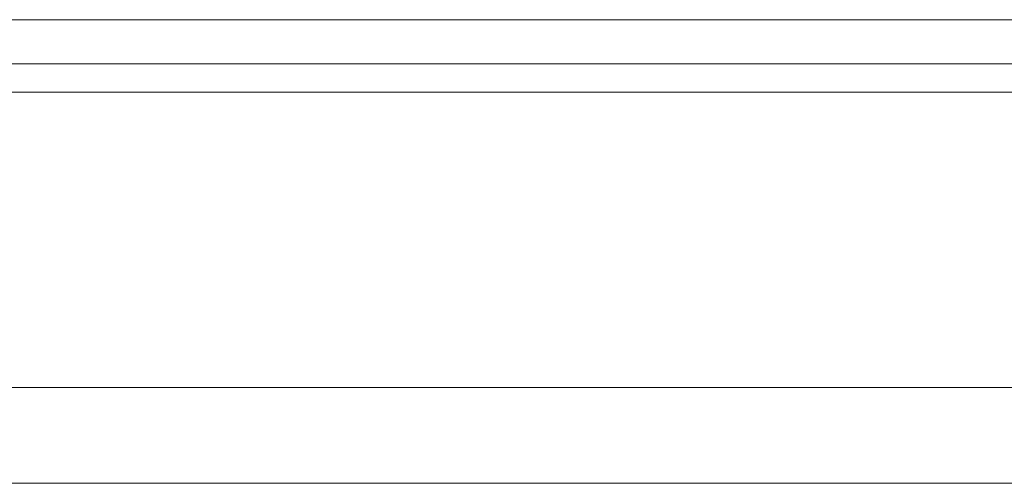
# Model space of a CAD drawing. Header units: millimetres. Extents: x 188 to 446, y 227 to 327.
# Tile 35 of 57: x 377.01 to 389.34, y 248.74 to 254.54. Entities that reach past the tile are written whole.
import ezdxf

# ---------------------------------------------------------------- set-up
doc = ezdxf.new("R2010")
doc.units = ezdxf.units.MM
doc.layers.add('OUT', color=3, linetype='Continuous')

msp = doc.modelspace()

# ---------------------------------------------------------------- linework, layer by layer
at = {"layer": 'OUT', "color": 0, "linetype": 'Continuous', "lineweight": 15}
for p, q in [((391.089, 254.535), (355.889, 254.535)), ((445.669, 253.982), (331.338, 253.982)), ((445.669, 253.628), (331.283, 253.628)), ((445.669, 249.935), (330.161, 249.935)), ((445.669, 248.735), (285.669, 248.735))]:
    msp.add_line(p, q, dxfattribs=at)

doc.saveas('drawing.dxf')
